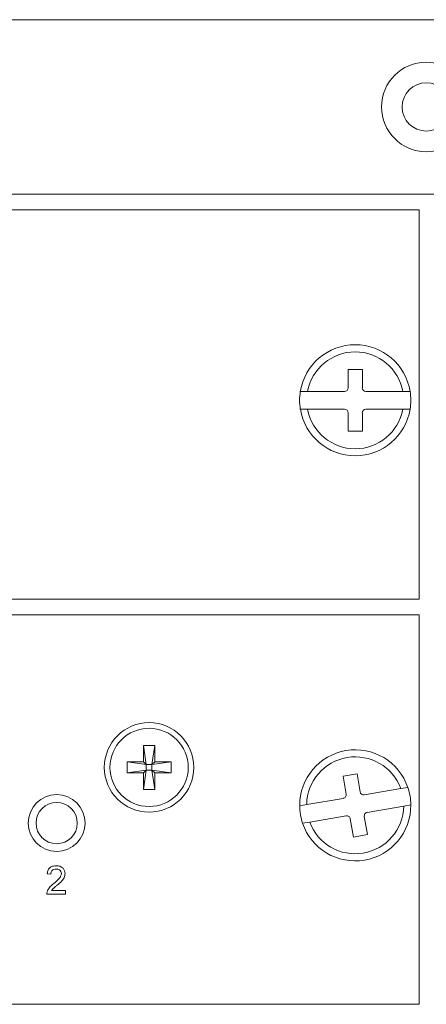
# Model space of a CAD drawing. Header units: millimetres. Extents: x 0 to 1118, y 0 to 864.
# Tile 106 of 256: x 249 to 256, y 442 to 459. Entities that reach past the tile are written whole.
import ezdxf

# ---------------------------------------------------------------- set-up
doc = ezdxf.new("R2010")
doc.units = ezdxf.units.MM

msp = doc.modelspace()

# ---------------------------------------------------------------- linework, layer by layer
at = {"color": 7, "linetype": 'Continuous', "lineweight": 15}
for p, q in [((292.377, 458.95), (219.627, 458.95)), ((292.377, 455.879), (219.627, 455.879)), ((255.877, 455.605), (219.627, 455.605)), ((255.877, 455.605), (255.877, 448.755)), ((254.877, 452.799), (254.627, 452.799)), ((254.627, 452.799), (254.627, 452.474)), ((254.877, 452.474), (254.877, 452.799)), ((253.914, 452.411), (253.787, 452.411)), ((254.564, 452.411), (253.914, 452.411)), ((255.59, 452.411), (254.939, 452.411)), ((255.717, 452.411), (255.59, 452.411)), ((253.787, 452.099), (253.914, 452.099)), ((253.914, 452.099), (254.564, 452.099)), ((254.939, 452.099), (255.59, 452.099)), ((255.59, 452.099), (255.717, 452.099)), ((254.627, 452.036), (254.627, 451.711)), ((254.877, 451.711), (254.877, 452.036)), ((254.627, 451.711), (254.877, 451.711)), ((219.627, 448.755), (255.877, 448.755)), ((219.627, 448.48), (255.877, 448.48)), ((255.877, 441.63), (255.877, 448.48)), ((251.028, 446.185), (251.226, 446.185)), ((251.028, 445.896), (251.028, 446.185)), ((251.028, 446.185), (251.077, 445.847)), ((251.226, 446.185), (251.176, 445.847)), ((251.226, 446.185), (251.226, 445.896)), ((250.739, 445.896), (251.077, 445.847)), ((250.739, 445.896), (251.028, 445.896)), ((250.739, 445.699), (250.739, 445.896)), ((251.077, 445.847), (251.028, 445.896)), ((251.077, 445.748), (251.077, 445.847)), ((251.077, 445.847), (251.176, 445.847)), ((251.514, 445.896), (251.176, 445.847)), ((251.226, 445.896), (251.176, 445.847)), ((251.176, 445.847), (251.176, 445.748)), ((251.226, 445.896), (251.514, 445.896)), ((251.514, 445.896), (251.514, 445.699)), ((250.739, 445.699), (251.077, 445.748)), ((251.028, 445.699), (250.739, 445.699)), ((251.028, 445.699), (251.077, 445.748)), ((251.028, 445.41), (251.077, 445.748)), ((251.028, 445.41), (251.028, 445.699)), ((251.176, 445.748), (251.077, 445.748)), ((251.226, 445.41), (251.176, 445.748)), ((251.176, 445.748), (251.226, 445.699)), ((251.514, 445.699), (251.176, 445.748)), ((251.226, 445.699), (251.226, 445.41)), ((251.514, 445.699), (251.226, 445.699)), ((254.784, 445.687), (254.538, 445.645)), ((254.538, 445.645), (254.592, 445.325)), ((254.839, 445.367), (254.784, 445.687)), ((251.226, 445.41), (251.028, 445.41)), ((255.552, 445.424), (254.911, 445.315)), ((255.677, 445.445), (255.552, 445.424)), ((253.899, 445.145), (253.774, 445.124)), ((254.541, 445.253), (253.899, 445.145)), ((255.604, 445.116), (255.729, 445.137)), ((254.963, 445.007), (255.604, 445.116)), ((253.826, 444.815), (253.951, 444.837)), ((253.951, 444.837), (254.593, 444.945)), ((254.665, 444.894), (254.719, 444.573)), ((254.966, 444.615), (254.911, 444.935)), ((254.719, 444.573), (254.966, 444.615)), ((249.399, 443.92), (249.335, 443.927)), ((249.656, 443.568), (249.329, 443.568)), ((249.411, 443.632), (249.656, 443.632)), ((249.656, 443.632), (249.656, 443.568)), ((219.627, 441.63), (255.877, 441.63))]:
    msp.add_line(p, q, dxfattribs=at)
for centre, radius in [((256.002, 457.415), 0.787), ((256.002, 457.415), 0.425), ((251.127, 445.798), 0.787), ((251.127, 445.798), 0.688), ((249.502, 444.818), 0.5), ((249.502, 444.818), 0.363)]:
    msp.add_circle(centre, radius, dxfattribs=at)
for centre, radius, start, end in [((254.752, 452.255), 0.978, 9.198, 170.802), ((254.752, 452.255), 0.852, 10.5611, 169.4389), ((254.752, 452.255), 0.978, 170.802, 189.198), ((254.564, 452.474), 0.0625, 270, 0), ((254.939, 452.474), 0.0625, 180, 270), ((254.752, 452.255), 0.977, 350.802, 9.198), ((254.752, 452.255), 0.977, 189.198, 350.802), ((254.752, 452.255), 0.853, 190.5611, 349.4389), ((254.564, 452.036), 0.0625, 360, 90), ((254.939, 452.036), 0.0625, 90, 180), ((254.752, 445.13), 0.977, 18.7837, 180.3877), ((254.752, 445.13), 0.853, 20.1468, 179.0246), ((254.53, 445.315), 0.0625, 279.5857, 9.5857), ((254.9, 445.377), 0.0625, 189.5857, 279.5857), ((254.752, 445.13), 0.978, 0.3877, 18.7837), ((254.752, 445.13), 0.977, 180.3877, 198.7837), ((254.752, 445.13), 0.978, 198.7837, 0.3877), ((254.752, 445.13), 0.852, 200.1468, 359.0246), ((254.973, 444.946), 0.0625, 99.5857, 189.5857), ((254.603, 444.883), 0.0625, 9.5857, 99.5857)]:
    msp.add_arc(centre, radius, start, end, dxfattribs=at)
for points, knots in [([(249.335, 443.927), (249.339, 443.949), (249.346, 443.993), (249.389, 444.042), (249.443, 444.065), (249.478, 444.067), (249.495, 444.068)], [0, 0, 0, 0, 0.2802352, 0.558893, 0.7791323, 1, 1, 1, 1]), ([(249.494, 444.01), (249.48, 444.009), (249.453, 444.007), (249.419, 443.984), (249.402, 443.953), (249.4, 443.931), (249.399, 443.92)], [0, 0, 0, 0, 0.28041, 0.559489, 0.779375, 1, 1, 1, 1]), ([(249.451, 443.755), (249.483, 443.782), (249.527, 443.82), (249.576, 443.88), (249.582, 443.913), (249.585, 443.929)], [0, 0, 0, 0, 0.561313, 0.781386, 1, 1, 1, 1]), ([(249.585, 443.929), (249.583, 443.942), (249.58, 443.967), (249.554, 443.994), (249.524, 444.008), (249.504, 444.009), (249.494, 444.01)], [0, 0, 0, 0, 0.27908, 0.558612, 0.779043, 1, 1, 1, 1]), ([(249.495, 444.068), (249.517, 444.066), (249.561, 444.063), (249.613, 444.028), (249.645, 443.981), (249.648, 443.947), (249.649, 443.93)], [0, 0, 0, 0, 0.2804823, 0.5596436, 0.7797486, 1, 1, 1, 1]), ([(249.649, 443.93), (249.646, 443.906), (249.639, 443.858), (249.585, 443.789), (249.539, 443.749), (249.51, 443.725)], [0, 0, 0, 0, 0.278741, 0.558834, 1, 1, 1, 1]), ([(249.335, 443.612), (249.344, 443.632), (249.358, 443.663), (249.389, 443.701), (249.419, 443.729), (249.44, 443.746), (249.451, 443.755)], [0, 0, 0, 0, 0.339411, 0.559525, 0.779752, 1, 1, 1, 1]), ([(249.329, 443.568), (249.329, 443.576), (249.329, 443.591), (249.334, 443.606), (249.335, 443.612)], [0, 0, 0, 0, 0.559956, 1, 1, 1, 1]), ([(249.51, 443.725), (249.499, 443.715), (249.479, 443.698), (249.452, 443.676), (249.429, 443.656), (249.417, 443.64), (249.411, 443.632)], [0, 0, 0, 0, 0.340038, 0.560063, 0.78009, 1, 1, 1, 1])]:
    msp.add_open_spline(points, degree=3, knots=knots, dxfattribs=at)

doc.saveas('drawing.dxf')
